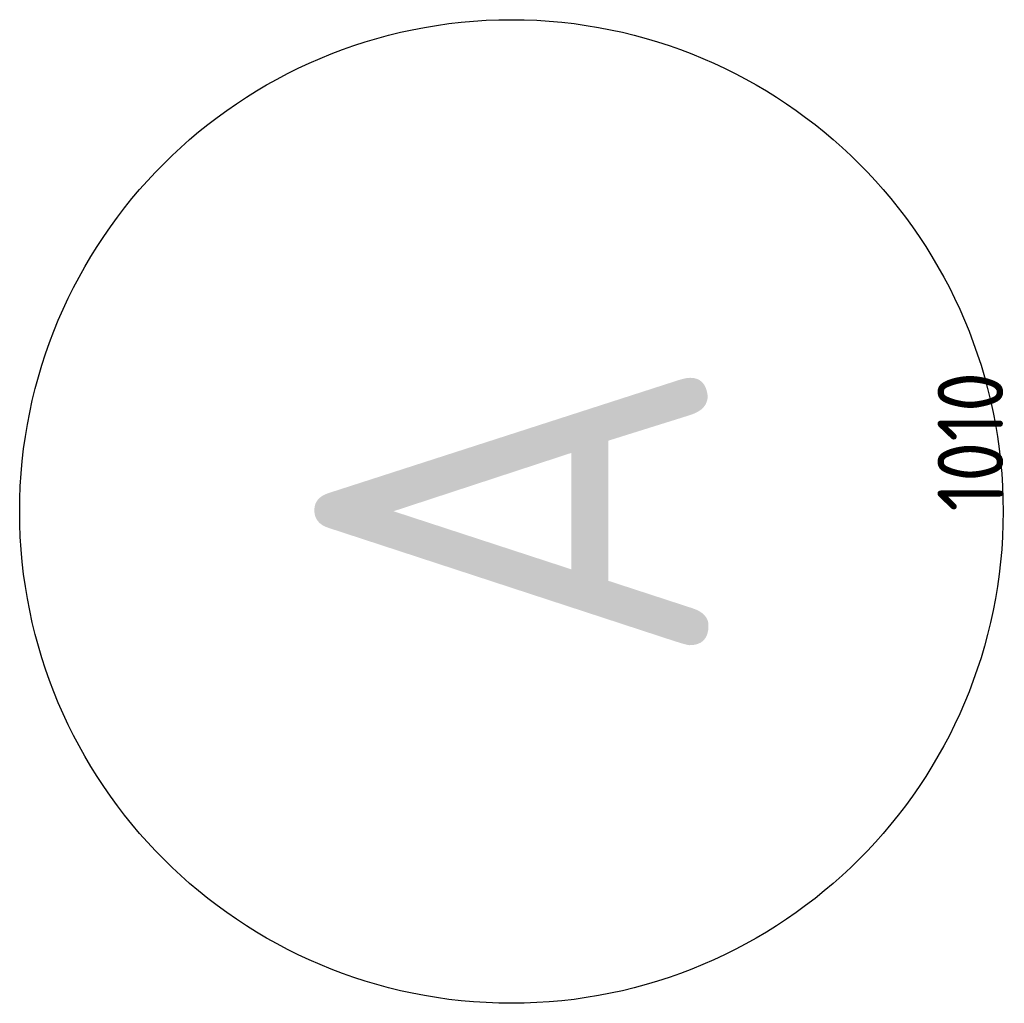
# Model space of a CAD drawing. Header units: millimetres. Extents: x -6587 to 170951, y 244 to 951952.
# Tile 72 of 102: x 135946 to 136697, y 880053 to 880803. Entities that reach past the tile are written whole.
import ezdxf
from ezdxf.enums import TextEntityAlignment as Align

# ---------------------------------------------------------------- set-up
doc = ezdxf.new("R2010")
doc.units = ezdxf.units.MM
doc.header["$LTSCALE"] = 100
doc.linetypes.add('DASHDOT', pattern=[9, 6, -1.5, 0, -1.5])
doc.layers.add('AL$7----_STRAMIEN', color=1, linetype='DASHDOT')
doc.layers.add('ALN-----_BLOCKNAAM', color=2, linetype='CONTINUOUS')
doc.styles.get("Standard").update_dxf_attribs({"font": 'iso.shx'})

# ---------------------------------------------------------------- blocks, each defined once
blk = doc.blocks.new('1010')
at = {"layer": 'AL$7----_STRAMIEN', "color": 7, "linetype": 'Continuous'}
blk.add_circle((0, 750), 750, dxfattribs=at)
at = {"layer": 'AL$7----_STRAMIEN', "color": 3, "linetype": 'Continuous'}
blk.add_attdef('STR-NAAM', text='', height=600, rotation=360, dxfattribs=at).set_placement((0, 750), align=Align.MIDDLE)
at = {"layer": 'ALN-----_BLOCKNAAM', "linetype": 'Continuous'}
blk.add_text('1010', height=100, dxfattribs=at).set_placement((0, 0))

msp = doc.modelspace()

# ---------------------------------------------------------------- block references
at = {"layer": 'AL$7----_STRAMIEN', "color": 8, "xscale": 0.5, "yscale": 0.5, "zscale": 0.5, "rotation": 90}
msp.add_blockref('1010', (136695.91, 880427.55), dxfattribs=at).add_auto_attribs({'STR-NAAM': 'A'})
msp.add_blockref('1010', (136695.91, 880427.55), dxfattribs=at).add_auto_attribs({'STR-NAAM': 'A'})

doc.saveas('drawing.dxf')
